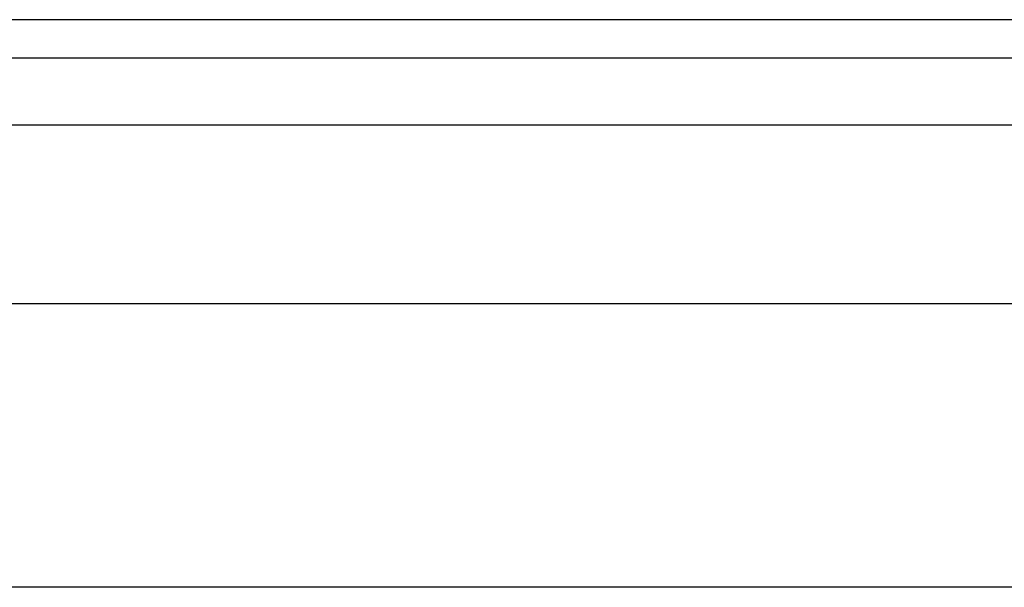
# Model space of a CAD drawing. Header units: inches. Extents: x 2 to 128, y 2 to 83.
# Tile 47 of 100: x 8.17 to 9.96, y 62.6 to 63.64. Entities that reach past the tile are written whole.
import ezdxf

# ---------------------------------------------------------------- set-up
doc = ezdxf.new("R2010")
doc.units = ezdxf.units.IN
doc.header["$LTSCALE"] = 7.686019
doc.header["$MEASUREMENT"] = 0
doc.layers.add('Visible Edges(ANSI)', color=7, linetype='Continuous', lineweight=25)
doc.layers.add('Visible Tangent Edges(ANSI)', color=7, linetype='Continuous', lineweight=25)

msp = doc.modelspace()

# ---------------------------------------------------------------- linework, layer by layer
at = {"layer": 'Visible Edges(ANSI)'}
for p, q in [((37.5193, 63.6352), (6.5673, 63.6352)), ((6.5673, 63.5657), (37.5193, 63.5657)), ((7.5246, 63.1194), (36.5353, 63.1194)), ((36.5353, 62.6036), (7.5246, 62.6036))]:
    msp.add_line(p, q, dxfattribs=at)
at = {"layer": 'Visible Tangent Edges(ANSI)'}
msp.add_line((6.5673, 63.4439), (37.5193, 63.4439), dxfattribs=at)

doc.saveas('drawing.dxf')
